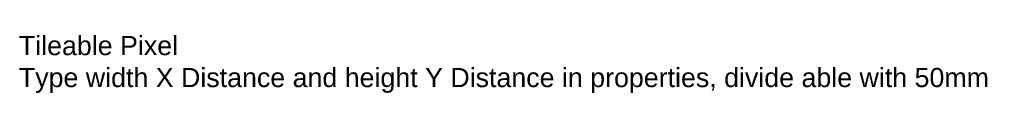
# Model space of a CAD drawing. Header units: millimetres. Extents: x 0 to 129, y -78 to -70.
import ezdxf

# ---------------------------------------------------------------- set-up
doc = ezdxf.new("R2010")
doc.units = ezdxf.units.MM
doc.layers.add('Text not print', color=7, linetype='Continuous', lineweight=5, plot=False)
doc.styles.add('Annotative', font='arial.ttf')

msp = doc.modelspace()

# ---------------------------------------------------------------- texts
at = {"layer": 'Text not print', "insert": (0, -70), "char_height": 2.5, "width": 159.5978, "attachment_point": 1, "style": 'Annotative'}
msp.add_mtext('Tileable Pixel \\PType width X Distance and height Y Distance in properties, divide able with 50mm', dxfattribs=at)

doc.saveas('drawing.dxf')
